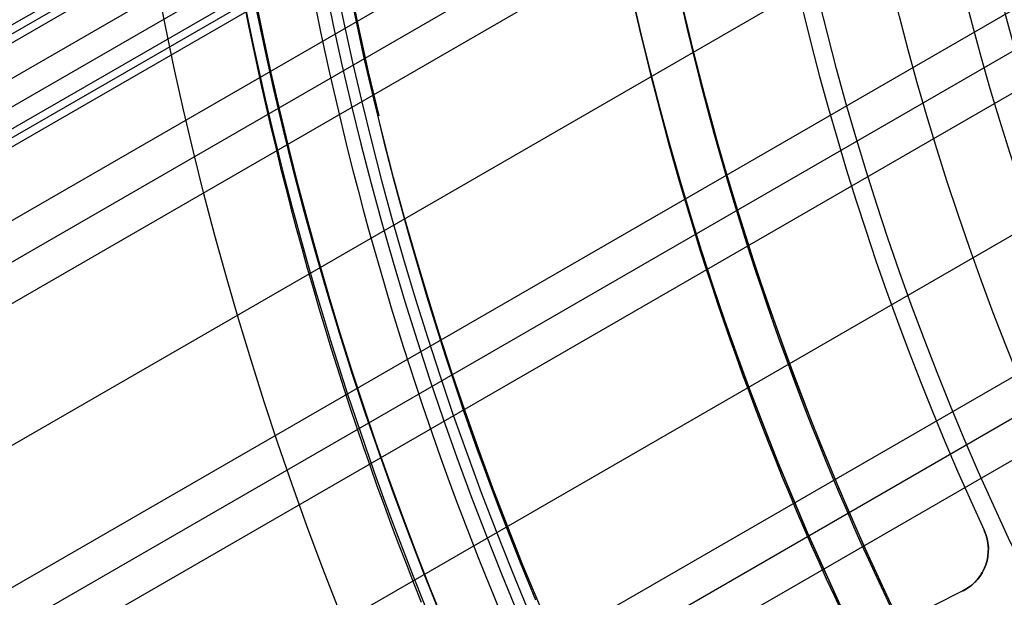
# Model space of a CAD drawing. Extents: x 19329 to 20306, y -2029 to -1182.
# Tile 6 of 66: x 19741 to 19762, y -1739 to -1727. Entities that reach past the tile are written whole.
import ezdxf

# ---------------------------------------------------------------- set-up
doc = ezdxf.new("R2010")
doc.units = 0
doc.layers.get('0').update_dxf_attribs({"linetype": 'CONTINUOUS'})
doc.layers.add('COLOR', color=7, linetype='CONTINUOUS')

msp = doc.modelspace()

# ---------------------------------------------------------------- linework, layer by layer
for p, q in [((19762.03128856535, -1714.449607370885, 72.24526166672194), (19346.02014300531, -1954.633750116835, 72.24526232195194)), ((19346.10449962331, -1954.779860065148, 72.97603956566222), (19762.11564465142, -1714.595713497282, 72.97603956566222)), ((19346.1888563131, -1954.925970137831, 73.70681743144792), (19762.20000259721, -1714.741822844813, 73.70681743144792)), ((19761.90489809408, -1715.683781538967, 70.20413142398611), (19346.52296026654, -1955.504655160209, 70.20413142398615)), ((19346.78851688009, -1955.964612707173, 74.45623641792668), (19762.35765506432, -1716.035658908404, 74.45623641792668)), ((19346.99451307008, -1956.321408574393, 71.79536021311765), (19762.1432056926, -1716.635223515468, 71.79535567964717)), ((19762.2275560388, -1716.781312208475, 72.52613559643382), (19347.07886947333, -1956.467518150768, 72.52613559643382)), ((19347.16322637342, -1956.613628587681, 73.25691528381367), (19762.3119174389, -1716.927420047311, 73.25691528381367)), ((19347.85267918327, -1957.80779588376, 69.83379816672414), (19762.180950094, -1718.595257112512, 69.83379817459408)), ((19762.26389603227, -1719.44413323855, 69.41085468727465), (19348.24098980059, -1958.480369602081, 69.41085468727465)), ((19348.6293004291, -1959.152943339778, 68.98791119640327), (19762.36092717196, -1720.284877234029, 68.98791120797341)), ((19762.86475316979, -1723.0648474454, 68.61757794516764), (19349.95901932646, -1961.456084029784, 68.61757794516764)), ((19351.28873823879, -1963.75922474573, 68.24724468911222), (19763.49768125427, -1725.770280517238, 68.24724469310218)), ((19763.69020919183, -1726.555889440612, 67.82430120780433), (19351.67704885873, -1964.431798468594, 67.82430120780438)), ((19352.06535948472, -1965.10437220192, 67.4013577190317), (19763.89509010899, -1727.334366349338, 67.40135772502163)), ((19764.72764144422, -1729.924546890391, 67.03102446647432), (19353.39507838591, -1967.407512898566, 67.03102446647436)), ((19354.72479729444, -1969.71065360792, 66.66069121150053), (19765.67689361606, -1732.447350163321, 66.66069121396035)), ((19765.96805644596, -1733.176012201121, 66.23774772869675), (19355.11310791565, -1970.383227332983, 66.23774772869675)), ((19355.50141854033, -1971.055801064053, 65.81480424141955), (19766.27070152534, -1733.898044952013, 65.8148042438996))]:
    msp.add_line(p, q)
at = {"extrusion": (0.112475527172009, -0.1948133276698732, 0.974370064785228)}
msp.add_lwpolyline([(16271.95022872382, -11021.71690810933), (16271.42915910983, -11022.02169929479), (16270.91003944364, -11022.33134958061), (16270.39293299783, -11022.64584116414), (16269.87790287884, -11022.96515510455), (16269.36501200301, -11023.28927132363), (16268.85432307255, -11023.61816860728), (16268.34589855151, -11023.95182460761), (16267.83980064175, -11024.29021584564), (16267.33609125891, -11024.63331771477), (16266.83483200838, -11024.98110448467), (16266.33608416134, -11025.33354930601), (16265.83990863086, -11025.69062421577), (16265.34636594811, -11026.05230014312), (16264.85551623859, -11026.41854691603), (16264.3674191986, -11026.78933326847), (16263.88213407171, -11027.16462684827), (16263.39971962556, -11027.5443942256), (16262.92023412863, -11027.92860090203), (16262.44373532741, -11028.31721132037), (16261.97028042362, -11028.71018887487), (16261.49992605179, -11029.10749592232), (16261.03272825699, -11029.50909379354), (16260.5687424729, -11029.91494280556), (16260.10802350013, -11030.32500227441), (16259.65062548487, -11030.73923052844), (16259.1966018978, -11031.15758492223), (16258.74600551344, -11031.58002185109), (16258.29888838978, -11032.00649676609), (16257.8553018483, -11032.43696418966), (16257.41529645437, -11032.87137773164), (16256.9789219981, -11033.30969010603), (16256.54622747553, -11033.75185314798), (16256.11726107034, -11034.19781783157), (16255.69207013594, -11034.64753428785), (16255.27070117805, -11035.10095182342), (16254.85319983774, -11035.55801893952), (16254.43961087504, -11036.01868335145), (16254.0299781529, -11036.48289200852), (16253.6243446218, -11036.9505911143), (16253.22275230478, -11037.42172614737), (16252.82524228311, -11037.89624188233), (16252.43185468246, -11038.37408241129), (16252.04262865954, -11038.85519116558), (16251.65760238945, -11039.33951093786), (16251.2768130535, -11039.82698390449), (16250.90029682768, -11040.31755164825), (16250.52808887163, -11040.81115518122), (16250.1602233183, -11041.30773496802), (16249.79673326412, -11041.80723094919), (16249.43765075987, -11042.30958256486), (16249.0830068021, -11042.81472877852), (16248.73283132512, -11043.32260810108), (16248.38715319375, -11043.83315861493), (16248.04600019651, -11044.34631799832), (16247.70939903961, -11044.86202354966), (16247.37737534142, -11045.38021221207), (16247.04995362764, -11045.90082059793), (16246.72715732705, -11046.42378501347), (16246.40900876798, -11046.94904148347), (16246.09552917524, -11047.47652577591), (16245.78673866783, -11048.00617342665), (16245.48265625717, -11048.53791976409), (16245.18329984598, -11049.07169993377), (16244.88868622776, -11049.60744892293), (16244.59883108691, -11050.14510158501), (16244.31374899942, -11050.68459266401), (16244.03345343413, -11051.22585681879), (16243.75795675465, -11051.76882864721), (16243.4872702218, -11052.31344271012), (16243.22140399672, -11052.85963355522), (16242.96036714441, -11053.40733574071), (16242.70416763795, -11053.95648385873), (16242.45281236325, -11054.50701255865), (16242.20630712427, -11055.05885657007), (16241.96465664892, -11055.61195072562), (16241.72786459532, -11056.16622998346), (16241.49593355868, -11056.72162944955), (16241.26886507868, -11057.27808439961), (16241.04665964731, -11057.83553030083), (16240.8293167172, -11058.39390283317), (16240.61683471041, -11058.95313791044), (16240.40921102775, -11059.51317170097), (16240.20644205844, -11060.07394064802), (16240.00852319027, -11060.63538148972), (16239.81544882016, -11061.19743127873), (16239.62721236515, -11061.76002740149), (16239.44380627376, -11062.32310759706), (16239.26522203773, -11062.88660997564), (16239.09145020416, -11063.45047303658), (16238.92248038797, -11064.0146356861), (16238.75830128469, -11064.57903725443), (16238.59890068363, -11065.14361751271), (16238.44426548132, -11065.70831668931), (16238.29438169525, -11066.27307548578), (16238.1492344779, -11066.83783509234), (16238.00880813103, -11067.40253720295), (16237.87308612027, -11067.96712402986), (16237.74205108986, -11068.53153831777), (16237.61568487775, -11069.09572335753), (16237.49396853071, -11069.6596229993), (16237.3768823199, -11070.22318166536), (16237.26440575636, -11070.78634436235), (16237.15651760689, -11071.3490566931), (16237.05319590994, -11071.91126486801), (16236.95441799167, -11072.4729157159), (16236.86016048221, -11073.03395669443), (16236.77039933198, -11073.59433590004), (16236.68510982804, -11074.15400207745), (16236.60426661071, -11074.71290462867), (16236.52784369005, -11075.27099362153), (16236.45581446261, -11075.82821979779), (16236.38815172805, -11076.38453458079), (16236.32482770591, -11076.93989008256), (16236.26581405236, -11077.49423911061), (16236.21108187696, -11078.04753517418), (16236.16060175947, -11078.59973249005), (16236.11434376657, -11079.150785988), (16236.07227746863, -11079.70065131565), (16236.03437195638, -11080.24928484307), (16236.00059585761, -11080.79664366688), (16235.97091735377, -11081.34268561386), (16235.9453041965, -11081.88736924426), (16235.92372372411, -11082.43065385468), (16235.90614287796, -11082.97249948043), (16235.89252821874, -11083.51286689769), (16235.88284594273, -11084.05171762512), (16235.87706189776, -11084.58901392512), (16235.8751415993, -11085.12471880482)], dxfattribs=at)
at = {"extrusion": (0.1124755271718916, -0.1948133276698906, 0.974370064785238)}
msp.add_lwpolyline([(16233.57514160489, -11085.12471879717), (16233.5769343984, -11084.5987802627), (16233.58233334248, -11084.07135407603), (16233.59136908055, -11083.54247303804), (16233.6040719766, -11083.01217057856), (16233.62047210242, -11082.48048075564), (16233.64059922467, -11081.94743825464), (16233.66448279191, -11081.41307838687), (16233.69215192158, -11080.87743708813), (16233.72363538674, -11080.34055091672), (16233.75896160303, -11079.80245705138), (16233.79815861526, -11079.26319328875), (16233.84125408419, -11078.72279804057), (16233.88827527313, -11078.18131033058), (16233.93924903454, -11077.6387697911), (16233.99420179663, -11077.0952166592), (16234.05315954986, -11076.55069177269), (16234.11614783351, -11076.0052365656), (16234.18319172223, -11075.45889306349), (16234.25431581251, -11074.91170387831), (16234.32954420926, -11074.36371220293), (16234.40890051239, -11073.81496180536), (16234.49240780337, -11073.26549702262), (16234.58008863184, -11072.71536275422), (16234.67196500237, -11072.16460445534), (16234.76805836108, -11071.61326812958), (16234.86838958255, -11071.06140032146), (16234.97297895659, -11070.50904810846), (16235.08184617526, -11069.9562590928), (16235.19501031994, -11069.40308139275), (16235.31248984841, -11068.8495636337), (16235.43430258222, -11068.29575493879), (16235.560465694, -11067.74170491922), (16235.69099569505, -11067.18746366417), (16235.82590842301, -11066.63308173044), (16235.96521902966, -11066.07861013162), (16236.10894196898, -11065.52410032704), (16236.25709098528, -11064.96960421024), (16236.40967910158, -11064.41517409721), (16236.56671860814, -11063.86086271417), (16236.7282210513, -11063.30672318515), (16236.8941972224, -11062.75280901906), (16237.06465714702, -11062.1991740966), (16237.23961007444, -11061.64587265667), (16237.41906446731, -11061.09295928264), (16237.60302799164, -11060.5404888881), (16237.79150750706, -11059.98851670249), (16237.98450905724, -11059.43709825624), (16238.18203786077, -11058.88628936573), (16238.38409830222, -11058.33614611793), (16238.59069392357, -11057.78672485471), (16238.80182741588, -11057.23808215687), (16239.01750061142, -11056.69027482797), (16239.237714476, -11056.14335987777), (16239.46246910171, -11055.59739450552), (16239.69176370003, -11055.05243608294), (16239.92559659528, -11054.50854213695), (16240.16396521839, -11053.9657703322), (16240.40686610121, -11053.42417845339), (16240.65429487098, -11052.88382438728), (16240.90624624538, -11052.3447661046), (16241.16271402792, -11051.80706164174), (16241.42369110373, -11051.27076908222), (16241.68916943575, -11050.735946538), (16241.95914006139, -11050.20265213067), (16242.2335930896, -11049.67094397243), (16242.51251769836, -11049.14088014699), (16242.79590213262, -11048.61251869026), (16243.0837337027, -11048.08591757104), (16243.37599878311, -11047.56113467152), (16243.67268281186, -11047.03822776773), (16243.9737702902, -11046.51725450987), (16244.27924478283, -11045.99827240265), (16244.5890889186, -11045.48133878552), (16244.90328439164, -11044.96651081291), (16245.22181196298, -11044.45384543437), (16245.54465146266, -11043.94339937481), (16245.87178179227, -11043.43522911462), (16246.20318092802, -11042.92939086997), (16246.53882592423, -11042.42594057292), (16246.87869291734, -11041.92493385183), (16247.2227571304, -11041.42642601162), (16247.57099287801, -11040.93047201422), (16247.92337357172, -11040.43712645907), (16248.27987172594, -11039.94644356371), (16248.64045896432, -11039.45847714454), (16249.0051060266, -11038.97328059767), (16249.37378277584, -11038.49090687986), (16249.7464582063, -11038.01140848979), (16250.12310045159, -11037.53483744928), (16250.50367679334, -11037.06124528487), (16250.88815367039, -11036.59068300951), (16251.27649668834, -11036.12320110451), (16251.66867062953, -11035.65884950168), (16252.06463946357, -11035.19767756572), (16252.46436635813, -11034.73973407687), (16252.86781369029, -11034.28506721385), (16253.27494305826, -11033.83372453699), (16253.68571529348, -11033.38575297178), (16254.10009047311, -11032.94119879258), (16254.51802793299, -11032.50010760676), (16254.93948628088, -11032.0625243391), (16255.36442341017, -11031.62849321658), (16255.79279651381, -11031.1980577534), (16256.2245620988, -11030.77126073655), (16256.65967600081, -11030.34814421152), (16257.09809339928, -11029.92874946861), (16257.53976883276, -11029.51311702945), (16257.98465621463, -11029.10128663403), (16258.43270884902, -11028.69329722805), (16258.88387944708, -11028.28918695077), (16259.33812014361, -11027.88899312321), (16259.79538251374, -11027.49275223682), (16260.25561759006, -11027.10049994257), (16260.71877587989, -11026.71227104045), (16261.1848073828, -11026.32809946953), (16261.65366160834, -11025.94801829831), (16262.12528759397, -11025.57205971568), (16262.59963392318, -11025.20025502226), (16263.07664874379, -11024.83263462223), (16263.55627978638, -11024.46922801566), (16264.0384743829, -11024.11006379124), (16264.5231794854, -11023.75516961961), (16265.01034168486, -11023.40457224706), (16265.49990723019, -11023.0582974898), (16265.99182204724, -11022.71637022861), (16266.48603175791, -11022.37881440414), (16266.98248169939, -11022.04565301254), (16267.48111694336, -11021.71690810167)], dxfattribs=at)
at = {"extrusion": (0.1124755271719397, -0.194813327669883, 0.974370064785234)}
msp.add_lwpolyline([(16235.87514160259, -11083.84582885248), (16235.87694081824, -11083.32728793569), (16235.88235946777, -11082.807254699), (16235.89142884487, -11082.28576266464), (16235.90417995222, -11081.76284600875), (16235.92064348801, -11081.23853956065), (16235.94084983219, -11080.71287880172), (16235.96482903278, -11080.1858998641), (16235.99261079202, -11079.65763952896), (16236.02422445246, -11079.1281352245), (16236.05969898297, -11078.5974250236), (16236.0990629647, -11078.06554764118), (16236.142344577, -11077.5325424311), (16236.18957158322, -11076.99844938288), (16236.24077131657, -11076.46330911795), (16236.2959706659, -11075.92716288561), (16236.35519606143, -11075.39005255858), (16236.41847346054, -11074.85202062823), (16236.48582833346, -11074.31311019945), (16236.55728564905, -11073.77336498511), (16236.63286986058, -11073.23282930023), (16236.71260489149, -11072.69154805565), (16236.79651412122, -11072.14956675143), (16236.88462037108, -11071.60693146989), (16236.97694589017, -11071.06368886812), (16237.07351234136, -11070.51988617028), (16237.17434078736, -11069.97557115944), (16237.27945167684, -11069.430792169), (16237.38886483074, -11068.8855980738), (16237.50259942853, -11068.3400382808), (16237.62067399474, -11067.79416271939), (16237.74310638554, -11067.2480218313), (16237.86991377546, -11066.70166656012), (16238.00111264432, -11066.15514834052), (16238.13671876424, -11065.60851908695), (16238.27674718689, -11065.06183118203), (16238.42121223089, -11064.51513746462), (16238.57012746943, -11063.96849121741), (16238.72350571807, -11063.42194615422), (16238.88135902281, -11062.87555640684), (16239.04369864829, -11062.32937651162), (16239.21053506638, -11061.78346139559), (16239.38187794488, -11061.23786636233), (16239.55773613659, -11060.69264707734), (16239.73811766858, -11060.14785955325), (16239.9230297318, -11059.60356013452), (16240.11247867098, -11059.05980548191), (16240.3064699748, -11058.51665255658), (16240.50500826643, -11057.97415860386), (16240.70809729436, -11057.43238113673), (16240.91573992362, -11056.89137791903), (16241.1279381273, -11056.35120694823), (16241.34469297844, -11055.81192643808), (16241.56600464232, -11055.27359480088), (16241.79187236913, -11054.73627062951), (16242.02229448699, -11054.20001267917), (16242.25726839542, -11053.6648798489), (16242.49679055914, -11053.13093116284), (16242.74085650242, -11052.59822575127), (16242.9894608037, -11052.06682283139), (16243.24259709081, -11051.53678168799), (16243.50025803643, -11051.00816165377), (16243.76243535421, -11050.48102208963), (16244.02911979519, -11049.95542236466), (16244.30030114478, -11049.43142183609), (16244.57596822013, -11048.90907982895), (16244.85610886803, -11048.38845561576), (16245.14070996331, -11047.86960839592), (16245.42975740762, -11047.35259727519), (16245.72323612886, -11046.83748124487), (16246.02113008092, -11046.32431916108), (16246.32342224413, -11045.81316972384), (16246.63009462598, -11045.30409145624), (16246.94112826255, -11044.79714268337), (16247.25650322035, -11044.29238151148), (16247.57619859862, -11043.78986580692), (16247.90019253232, -11043.28965317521), (16248.22846219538, -11042.79180094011), (16248.56098380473, -11042.29636612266), (16248.8977326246, -11041.80340542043), (16249.23868297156, -11041.31297518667), (16249.58380821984, -11040.82513140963), (16249.93308080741, -11040.33992969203), (16250.28647224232, -11039.85742523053), (16250.64395310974, -11039.37767279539), (16251.00549307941, -11038.90072671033), (16251.37106091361, -11038.42664083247), (16251.74062447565, -11037.95546853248), (16252.11415073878, -11037.48726267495), (16252.4916057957, -11037.02207559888), (16252.87295486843, -11036.55995909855), (16253.25816231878, -11036.10096440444), (16253.64719165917, -11035.64514216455), (16254.040005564, -11035.19254242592), (16254.43656588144, -11034.74321461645), (16254.83683364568, -11034.29720752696), (16255.24076908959, -11033.85456929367), (16255.64833165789, -11033.41534738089), (16256.05948002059, -11032.97958856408), (16256.47417208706, -11032.54733891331), (16256.89236502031, -11032.118643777), (16257.31401525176, -11031.69354776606), (16257.73907849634, -11031.27209473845), (16258.16750976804, -11030.85432778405), (16258.59926339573, -11030.44028921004), (16259.0342930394, -11030.03002052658), (16259.47255170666, -11029.62356243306), (16259.91399176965, -11029.22095480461), (16260.35856498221, -11028.82223667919), (16260.80622249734, -11028.42744624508), (16261.25691488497, -11028.03662082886), (16261.71059215, -11027.64979688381), (16262.16720375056, -11027.26700997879), (16262.62669861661, -11026.88829478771), (16263.08902516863, -11026.51368507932), (16263.55413133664, -11026.14321370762), (16264.02196457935, -11025.77691260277), (16264.49247190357, -11025.41481276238), (16264.96559988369, -11025.05694424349), (16265.44129468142, -11024.70333615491), (16265.91950206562, -11024.3540166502), (16266.40016743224, -11024.00901292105), (16266.88323582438, -11023.66835119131), (16267.36865195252, -11023.3320567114), (16267.85636021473, -11023.00015375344), (16268.34630471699, -11022.67266560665), (16268.83842929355, -11022.34961457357), (16269.33267752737, -11022.03102196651), (16269.82899277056, -11021.71690810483)], dxfattribs=at)
at = {"extrusion": (0.11247552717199, -0.1948133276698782, 0.9743700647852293)}
msp.add_lwpolyline([(16265.5891828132, -11021.71690810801), (16265.11376798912, -11022.05202577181), (16264.64060452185, -11022.39121705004), (16264.16974156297, -11022.7344585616), (16263.70122796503, -11023.08172610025), (16263.23511226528, -11023.43299463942), (16262.77144266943, -11023.78823833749), (16262.3102670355, -11024.14743054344), (16261.85163285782, -11024.51054380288), (16261.3955872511, -11024.87754986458), (16260.94217693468, -11025.24841968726), (16260.49144821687, -11025.62312344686), (16260.04344697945, -11026.00163054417), (16259.59821866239, -11026.38390961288), (16259.15580824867, -11026.76992852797), (16258.71626024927, -11027.15965441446), (16258.27961868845, -11027.55305365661), (16257.84592708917, -11027.95009190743), (16257.41522845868, -11028.35073409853), (16256.98756527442, -11028.75494445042), (16256.5629794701, -11029.16268648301), (16256.14151242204, -11029.57392302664), (16255.72320493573, -11029.98861623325), (16255.30809723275, -11030.40672758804), (16254.89622893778, -11030.82821792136), (16254.4876390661, -11031.25304742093), (16254.08236601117, -11031.68117564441), (16253.68044753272, -11032.11256153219), (16253.28192074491, -11032.54716342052), (16252.88682210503, -11032.98493905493), (16252.49518740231, -11033.42584560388), (16252.10705174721, -11033.86983967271), (16251.72244956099, -11034.31687731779), (16251.34141456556, -11034.76691406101), (16250.96397977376, -11035.21990490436), (16250.59017747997, -11035.67580434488), (16250.22003925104, -11036.13456638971), (16249.85359591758, -11036.59614457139), (16249.49087756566, -11037.0604919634), (16249.13191352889, -11037.52756119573), (16248.77673238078, -11037.9973044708), (16248.4253619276, -11038.46967357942), (16248.07782920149, -11038.94461991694), (16247.73416045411, -11039.42209449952), (16247.39438115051, -11039.90204798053), (16247.05851596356, -11040.38443066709), (16246.72658876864, -11040.86919253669), (16246.39862263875, -11041.35628325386), (16246.07463984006, -11041.84565218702), (16245.75466182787, -11042.33724842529), (16245.43870924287, -11042.83102079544), (16245.12680190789, -11043.32691787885), (16244.81895882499, -11043.82488802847), (16244.51519817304, -11044.32487938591), (16244.21553730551, -11044.8268398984), (16243.91999274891, -11045.33071733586), (16243.62858020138, -11045.83645930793), (16243.34131453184, -11046.34401328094), (16243.05820977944, -11046.85332659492), (16242.77927915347, -11047.36434648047), (16242.50453503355, -11047.87702007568), (16242.23398897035, -11048.39129444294), (16241.96765168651, -11048.90711658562), (16241.70553307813, -11049.42443346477), (16241.44764221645, -11049.94319201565), (16241.19398735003, -11050.46333916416), (16240.94457590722, -11050.98482184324), (16240.69941449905, -11051.50758700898), (16240.45850892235, -11052.03158165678), (16240.22186416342, -11052.55675283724), (16239.98948440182, -11053.08304767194), (16239.76137301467, -11053.61041336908), (16239.53753258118, -11054.13879723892), (16239.31796488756, -11054.66814670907), (16239.10267093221, -11055.19840933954), (16238.89165093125, -11055.72953283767), (16238.68490432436, -11056.26146507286), (16238.48242978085, -11056.79415409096), (16238.28422520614, -11057.32754812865), (16238.09028774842, -11057.86159562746), (16237.90061380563, -11058.39624524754), (16237.71519903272, -11058.93144588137), (16237.53403834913, -11059.467146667), (16237.35712594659, -11060.00329700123), (16237.18445529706, -11060.53984655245), (16237.01601916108, -11061.07674527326), (16236.85180959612, -11061.61394341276), (16236.69181796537, -11062.1513915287), (16236.53603494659, -11062.68904049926), (16236.38445054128, -11063.22684153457), (16236.23705408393, -11063.76474618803), (16236.09383425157, -11064.30270636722), (16235.95477907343, -11064.84067434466), (16235.8198759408, -11065.37860276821), (16235.68911161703, -11065.91644467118), (16235.56247224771, -11066.45415348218), (16235.439943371, -11066.99168303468), (16235.32150992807, -11067.52898757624), (16235.20715627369, -11068.06602177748), (16235.09686618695, -11068.60274074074), (16234.99062288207, -11069.13910000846), (16234.88840901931, -11069.67505557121), (16234.79020671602, -11070.21056387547), (16234.69599755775, -11070.74558183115), (16234.60576260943, -11071.28006681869), (16234.51948242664, -11071.81397669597), (16234.43713706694, -11072.3472698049), (16234.35870610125, -11072.87990497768), (16234.28416862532, -11073.41184154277), (16234.21350327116, -11073.94303933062), (16234.14668821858, -11074.47345867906), (16234.08370120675, -11075.00306043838), (16234.02451954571, -11075.53180597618), (16233.96912012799, -11076.05965718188), (16233.91747944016, -11076.58657647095), (16233.86957357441, -11077.11252678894), (16233.82537824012, -11077.63747161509), (16233.78486877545, -11078.16137496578), (16233.7480201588, -11078.68420139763), (16233.71480702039, -11079.2059160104), (16233.68520365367, -11079.72648444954), (16233.6591840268, -11080.24587290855), (16233.63672179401, -11080.76404813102), (16233.61779030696, -11081.28097741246), (16233.60236262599, -11081.79662860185), (16233.59041153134, -11082.31097010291), (16233.58190953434, -11082.82397087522), (16233.57682888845, -11083.335600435), (16233.57514160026, -11083.84582885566)], dxfattribs=at)
for points in [[(19745.96356280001, -1726.213129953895), (19746.05193606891, -1726.653608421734), (19746.14300500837, -1727.093529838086), (19746.23676934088, -1727.532877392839), (19746.33322878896, -1727.971634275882), (19746.43238307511, -1728.409783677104), (19746.53423192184, -1728.847308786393), (19746.63877505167, -1729.284192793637), (19746.74601218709, -1729.720418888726), (19746.85594305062, -1730.155970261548), (19746.96856736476, -1730.590830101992), (19747.08388485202, -1731.024981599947), (19747.20189523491, -1731.4584079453), (19747.32259823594, -1731.891092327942), (19747.44599357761, -1732.323017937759), (19747.57208098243, -1732.754167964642), (19747.70086017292, -1733.184525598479), (19747.83233087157, -1733.614074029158), (19747.9664928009, -1734.042796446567), (19748.10334568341, -1734.470676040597), (19748.24288924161, -1734.897696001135), (19748.38512319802, -1735.32383951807), (19748.53004727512, -1735.74908978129), (19748.67766119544, -1736.173429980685), (19748.82796468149, -1736.596843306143), (19748.98095745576, -1737.019312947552), (19749.13663924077, -1737.440822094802), (19749.29500975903, -1737.86135393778), (19749.45606873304, -1738.280891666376), (19749.61981588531, -1738.699418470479), (19749.78625093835, -1739.116917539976)], [(19748.30748555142, -1726.185799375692), (19748.3956909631, -1726.611888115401), (19748.4865070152, -1727.037421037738), (19748.57993343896, -1727.462381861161), (19748.67596996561, -1727.886754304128), (19748.77461632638, -1728.310522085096), (19748.87587225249, -1728.733668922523), (19748.9797374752, -1729.156178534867), (19749.08621172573, -1729.578034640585), (19749.19529473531, -1729.999220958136), (19749.30698623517, -1730.419721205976), (19749.42128595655, -1730.839519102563), (19749.53819363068, -1731.258598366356), (19749.65770898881, -1731.676942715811), (19749.77983176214, -1732.094535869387), (19749.90456168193, -1732.511361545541), (19750.0318984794, -1732.92740346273), (19750.16184188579, -1733.342645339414), (19750.29439163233, -1733.757070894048), (19750.42954745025, -1734.170663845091), (19750.56730907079, -1734.583407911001), (19750.70767622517, -1734.995286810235), (19750.85064864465, -1735.406284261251), (19750.99622606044, -1735.816383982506), (19751.14440820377, -1736.225569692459), (19751.29519480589, -1736.633825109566), (19751.44858559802, -1737.041133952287), (19751.60458031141, -1737.447479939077), (19751.76317867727, -1737.852846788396), (19751.92438042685, -1738.2572182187), (19752.08818529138, -1738.660577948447), (19752.25459300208, -1739.062909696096)], [(19754.37420158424, -1726.14901606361), (19754.46219738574, -1726.537857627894), (19754.55258451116, -1726.926145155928), (19754.64536271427, -1727.313863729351), (19754.74053174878, -1727.700998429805), (19754.83809136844, -1728.087534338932), (19754.93804132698, -1728.473456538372), (19755.04038137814, -1728.858750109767), (19755.14511127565, -1729.243400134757), (19755.25223077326, -1729.627391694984), (19755.36173962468, -1730.01070987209), (19755.47363758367, -1730.393339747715), (19755.58792440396, -1730.7752664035), (19755.70459983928, -1731.156474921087), (19755.82366364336, -1731.536950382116), (19755.94511556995, -1731.916677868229), (19756.06895537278, -1732.295642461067), (19756.19518280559, -1732.673829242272), (19756.3237976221, -1733.051223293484), (19756.45479957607, -1733.427809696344), (19756.58818842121, -1733.803573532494), (19756.72396391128, -1734.178499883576), (19756.8621258, -1734.552573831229), (19757.00267384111, -1734.925780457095), (19757.14560778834, -1735.298104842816), (19757.29092739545, -1735.669532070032), (19757.43863241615, -1736.040047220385), (19757.58872260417, -1736.409635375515), (19757.74119771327, -1736.778281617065), (19757.89605749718, -1737.145971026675), (19758.05330170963, -1737.512688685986), (19758.21293010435, -1737.87841967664), (19758.37494243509, -1738.243149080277), (19758.53933845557, -1738.606861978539), (19758.70611791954, -1738.969543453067), (19758.87528058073, -1739.331178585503)], [(19747.52103012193, -1726.348913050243), (19747.61023397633, -1726.77982490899), (19747.70207802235, -1727.21017465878), (19747.79656198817, -1727.639945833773), (19747.89368560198, -1728.069121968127), (19747.99344859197, -1728.497686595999), (19748.09585068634, -1728.925623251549), (19748.20089161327, -1729.352915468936), (19748.30857110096, -1729.779546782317), (19748.4188888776, -1730.20550072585), (19748.53184467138, -1730.630760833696), (19748.64743821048, -1731.055310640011), (19748.7656692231, -1731.479133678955), (19748.88653743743, -1731.902213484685), (19749.01004258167, -1732.324533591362), (19749.13618438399, -1732.746077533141), (19749.2649625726, -1733.166828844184), (19749.39637687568, -1733.586771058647), (19749.53042702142, -1734.005887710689), (19749.66711273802, -1734.424162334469), (19749.80643375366, -1734.841578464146), (19749.94838979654, -1735.258119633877), (19750.09298059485, -1735.673769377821), (19750.24020587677, -1736.088511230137), (19750.39006537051, -1736.502328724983), (19750.54255880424, -1736.915205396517), (19750.69768590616, -1737.327124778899), (19750.85544640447, -1737.738070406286), (19751.01584002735, -1738.148025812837), (19751.17886650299, -1738.556974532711), (19751.34452555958, -1738.964900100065), (19751.51281692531, -1739.371786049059)], [(19755.43639907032, -1726.31074982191), (19755.52539562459, -1726.693063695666), (19755.61674647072, -1727.07481736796), (19755.71045136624, -1727.455996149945), (19755.80651006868, -1727.836585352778), (19755.90492233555, -1728.216570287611), (19756.00568792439, -1728.5959362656), (19756.1088065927, -1728.974668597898), (19756.21427809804, -1729.35275259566), (19756.3221021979, -1729.730173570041), (19756.43227864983, -1730.106916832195), (19756.54480721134, -1730.482967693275), (19756.65968763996, -1730.858311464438), (19756.77691969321, -1731.232933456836), (19756.89650312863, -1731.606818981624), (19757.01843770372, -1731.979953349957), (19757.14272317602, -1732.352321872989), (19757.26935930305, -1732.723909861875), (19757.39834584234, -1733.094702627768), (19757.52968255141, -1733.464685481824), (19757.66336918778, -1733.833843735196), (19757.79940550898, -1734.202162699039), (19757.93779127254, -1734.569627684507), (19758.07852623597, -1734.936224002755), (19758.2216101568, -1735.301936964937), (19758.36704279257, -1735.666751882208), (19758.51482390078, -1736.030654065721), (19758.66495323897, -1736.393628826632), (19758.81743056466, -1736.755661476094), (19758.97225563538, -1737.116737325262), (19759.12942820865, -1737.47684168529), (19759.28894804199, -1737.835959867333), (19759.45081489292, -1738.194077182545), (19759.61502851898, -1738.55117894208), (19759.78158867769, -1738.907250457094), (19759.95049512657, -1739.262277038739)]]:
    msp.add_lwpolyline(points)
at = {"extrusion": (0, 0, -1)}
for centre, radius, start, end in [((-19817.78530688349, -1711.7758502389, -89.37470231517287), 70.9424557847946, 329.9999999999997, 149.9999999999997), ((-19817.78530688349, -1711.7758502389, -46.50000292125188), 70.9424557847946, 329.9999999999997, 149.9999999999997), ((-19817.78530688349, -1711.7758502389, -259.6250029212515), 65.00000000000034, 330.0000000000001, 150.0000000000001), ((-19817.78530688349, -1711.7758502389, -259.6250029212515), 64, 329.9999999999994, 149.9999999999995), ((-19817.78530688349, -1711.7758502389, -89.37470231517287), 70.94245578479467, 149.9999999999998, 329.9999999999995), ((-19817.78530688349, -1711.7758502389, -46.50000292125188), 70.94245578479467, 149.9999999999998, 329.9999999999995), ((-19817.78530688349, -1711.7758502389, -259.6250029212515), 65.00000000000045, 150.0000000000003, 329.9999999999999), ((-19817.78530688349, -1711.7758502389, -259.6250029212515), 64, 149.9999999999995, 329.9999999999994), ((-19765.58692237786, -1730.365596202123, -261.0844421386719), 3.000000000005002, 330.0000000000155, 59.99999999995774)]:
    msp.add_arc(centre, radius, start, end, dxfattribs=at)
for centre, radius, start, end in [((19817.78530688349, -1711.7758502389, 89.37470231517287), 73.2424557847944, 30.00000000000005, 210.0000000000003), ((19817.78530692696, -1711.775850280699, 88.63012703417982), 71.44457953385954, 30.00000004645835, 209.9999999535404), ((19817.78530688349, -1711.7758502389, 89.05580518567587), 71.21139006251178, 29.99999999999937, 209.9999999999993), ((19817.78530688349, -1711.7758502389, 67.93735261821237), 70.94245578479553, 93.83645893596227, 193.7167436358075), ((19817.78530688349, -1711.7758502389, 245.6831232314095), 65.00000000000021, 29.99999999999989, 209.9999999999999), ((19817.78530688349, -1711.7758502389, 245.6831232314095), 64.00000000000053, 29.99999999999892, 209.9999999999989), ((19817.78530688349, -1711.775850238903, 211.3914713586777), 58.01326896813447, 30.00000000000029, 209.9999999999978), ((19817.78530688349, -1711.775850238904, 212.0545527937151), 57.26209357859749, 30.00000000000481, 209.9999999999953), ((19817.78530688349, -1711.7758502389, 89.37470231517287), 73.2424557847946, 210.0000000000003, 30.00000000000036), ((19817.78530686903, -1711.775850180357, 88.63012703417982), 71.44457953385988, 210.0000000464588, 29.9999999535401), ((19817.78530688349, -1711.775850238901, 89.05580518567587), 71.21139006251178, 209.999999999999, 29.99999999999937), ((19817.78530688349, -1711.7758502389, 245.6831232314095), 64.99999999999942, 209.9999999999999, 29.99999999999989), ((19817.78530688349, -1711.7758502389, 245.6831232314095), 63.99999999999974, 210.0000000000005, 30.00000000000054)]:
    msp.add_arc(centre, radius, start, end)
at = {"extrusion": (0.1124756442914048, -0.1948133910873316, 0.9743700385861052)}
msp.add_arc((16306.81406696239, -11084.17780770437, 2626.224437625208), 56.00000007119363, 154.672583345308, 205.4263646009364, dxfattribs=at)
at = {"extrusion": (-0.1124755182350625, 0.1948133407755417, -0.9743700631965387)}
msp.add_arc((-16306.81832116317, -11084.17216113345, -2627.135986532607), 56.00000007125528, 334.5735870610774, 25.32742621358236, dxfattribs=at)
at = {"extrusion": (0.5000000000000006, -0.8660254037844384, 3.632277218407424e-16)}
msp.add_arc((16274.94665561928, 231.741243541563, 11391.33402533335), 33.12905823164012, 179.9999999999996, 255.7959760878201, dxfattribs=at)
at = {"extrusion": (0.4999999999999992, -0.8660254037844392, -7.771561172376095e-16)}
msp.add_arc((16274.94665561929, 231.7412435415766, 11391.33402533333), 32.12905823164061, 180.0000000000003, 255.5754665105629, dxfattribs=at)
at = {"layer": 'COLOR'}
for p, q in [((19761.95009401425, -1737.55722118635, 28.200000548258), (19761.95009401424, -1737.55722118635, 30.30000054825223)), ((19761.49025081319, -1738.870440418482, 30.30000054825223), (19752.99337648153, -1743.128775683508, 30.30000054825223)), ((19761.49025081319, -1738.870440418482, 27.78400240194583), (19752.99337648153, -1743.128775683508, 23.73347168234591)), ((19761.49025081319, -1738.870440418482, 30.30000054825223), (19761.49025081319, -1738.870440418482, 27.78400240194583))]:
    msp.add_line(p, q, dxfattribs=at)
msp.add_polyline3d([(19761.49025081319, -1738.870440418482, 27.78400240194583), (19761.51116711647, -1738.859611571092, 27.7940372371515), (19761.53173824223, -1738.848365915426, 27.80401655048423), (19761.55196449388, -1738.836703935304, 27.81394034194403), (19761.57184617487, -1738.824626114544, 27.82380861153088), (19761.59138358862, -1738.812132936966, 27.83362135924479), (19761.61057703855, -1738.799224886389, 27.84337858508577), (19761.62942682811, -1738.785902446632, 27.8530802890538), (19761.6479332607, -1738.772166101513, 27.8627264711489), (19761.66604587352, -1738.758072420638, 27.87228727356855), (19761.68374326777, -1738.74364585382, 27.88174990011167), (19761.70106934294, -1738.728838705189, 27.89113994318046), (19761.71806799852, -1738.713603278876, 27.9004829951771), (19761.73478313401, -1738.697891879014, 27.90980464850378), (19761.7512586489, -1738.681656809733, 27.91913049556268), (19761.76753844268, -1738.664850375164, 27.928486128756), (19761.78366641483, -1738.64742487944, 27.93789714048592), (19761.79949078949, -1738.629529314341, 27.94727763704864), (19761.81483076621, -1738.611344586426, 27.95652466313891), (19761.82968670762, -1738.592870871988, 27.96563821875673), (19761.84405897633, -1738.574108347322, 27.9746183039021), (19761.85794793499, -1738.555057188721, 27.98346491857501), (19761.87135394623, -1738.535717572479, 27.99217806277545), (19761.88427737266, -1738.51608967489, 28.00075773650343), (19761.89671857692, -1738.496173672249, 28.00920393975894), (19761.90867792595, -1738.475969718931, 28.01751667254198), (19761.92015580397, -1738.455477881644, 28.02569593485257), (19761.9311525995, -1738.434698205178, 28.03374172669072), (19761.94166870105, -1738.413630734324, 28.04165404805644), (19761.95165052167, -1738.392419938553, 28.049385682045), (19761.96111644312, -1738.371017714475, 28.05695236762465), (19761.97017480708, -1738.349135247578, 28.06444853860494), (19761.9789339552, -1738.326483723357, 28.07196862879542), (19761.98728388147, -1738.303304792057, 28.07942583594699), (19761.99504248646, -1738.280032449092, 28.08667040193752), (19762.00220997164, -1738.256666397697, 28.09370232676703), (19762.00878653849, -1738.233206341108, 28.10052161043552), (19762.01477238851, -1738.209651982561, 28.10712825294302), (19762.02016772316, -1738.186003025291, 28.11352225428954), (19762.02497274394, -1738.162259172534, 28.11970361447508), (19762.02918765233, -1738.138420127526, 28.12567233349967), (19762.03281510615, -1738.114562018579, 28.13141551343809), (19762.03585634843, -1738.090717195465, 28.1369276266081), (19762.03830945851, -1738.066819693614, 28.14221972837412), (19762.0401725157, -1738.042803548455, 28.1473028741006), (19762.04144359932, -1738.018602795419, 28.15218811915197), (19762.04212078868, -1737.994151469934, 28.15688651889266), (19762.04220216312, -1737.96938360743, 28.1614091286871), (19762.04168580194, -1737.944233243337, 28.16576700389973), (19762.04056354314, -1737.918944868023, 28.16991247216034), (19762.03882839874, -1737.893806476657, 28.17379049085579), (19762.03648020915, -1737.868817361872, 28.17740105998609), (19762.03351881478, -1737.8439768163, 28.18074417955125), (19762.02994405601, -1737.819284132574, 28.18381984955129), (19762.02575577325, -1737.794738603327, 28.18662806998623), (19762.0209538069, -1737.770339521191, 28.18916884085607), (19762.01553799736, -1737.746086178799, 28.19144216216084), (19762.00950818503, -1737.721977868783, 28.19344803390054), (19762.00286421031, -1737.698013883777, 28.1951864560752), (19761.9956059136, -1737.674193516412, 28.19665742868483), (19761.98773313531, -1737.650516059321, 28.19786095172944), (19761.97924571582, -1737.626980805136, 28.19879702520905), (19761.97014349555, -1737.603587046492, 28.19946564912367), (19761.9604263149, -1737.580334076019, 28.19986682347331), (19761.95009401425, -1737.55722118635, 28.200000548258)], dxfattribs=at)
at = {"layer": 'COLOR', "extrusion": (0, 0, -1)}
for centre, radius, start, end in [((-19817.78531401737, -1711.775867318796, 10.54089386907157), 152.392098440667, 333.3815781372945, 153.3815781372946), ((-19817.78531401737, -1711.775867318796, -18.68835025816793), 83.81579491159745, 333.3815781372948, 153.3815781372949), ((-19817.78531401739, -1711.775867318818, -26.2000005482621), 61.09154780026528, 333.3815781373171, 153.3815781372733), ((-19817.78531401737, -1711.775867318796, 10.54089386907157), 152.3920984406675, 153.3815781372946, 333.3815781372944), ((-19817.79341637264, -1711.771824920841, -28.2000005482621), 59.50000000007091, 333.3815781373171, 153.3815781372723), ((-19817.79341637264, -1711.771824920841, -26.2000005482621), 59.50000000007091, 333.3815781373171, 153.3815781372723), ((-19817.79341637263, -1711.771824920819, -27.2000005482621), 59.50000000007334, 333.3815781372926, 153.3815781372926), ((-19817.78531401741, -1711.77586731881, -22.44590218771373), 75.0000000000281, 333.3815781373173, 63.38157813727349), ((-19817.78531401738, -1711.775867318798, -43.50000292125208), 74.99999999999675, 243.3815781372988, 63.38157813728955), ((-19817.78531401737, -1711.775867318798, -32.97295255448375), 75.00000000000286, 243.3815781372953, 63.38157813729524), ((-19817.78531401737, -1711.775867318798, -33.39918206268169), 73.00000000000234, 243.3815781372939, 63.38157813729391), ((-19817.78531401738, -1711.775867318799, -43.50000292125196), 72.99999999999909, 243.3815781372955, 63.38157813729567), ((-19817.78531401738, -1711.775867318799, -43.50000292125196), 72.99999999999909, 243.3815781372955, 63.38157813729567), ((-19817.78531401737, -1711.775867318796, -18.68835025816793), 83.81579491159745, 153.3815781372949, 333.3815781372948), ((-19817.78531401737, -1711.775867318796, -17.30945272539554), 81.95014076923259, 333.381578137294, 352.6180923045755), ((-19761.0422042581, -1737.976430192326, -30.30000054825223), 0.9999999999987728, 155.2153411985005, 243.3815781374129)]:
    msp.add_arc(centre, radius, start, end, dxfattribs=at)
at = {"layer": 'COLOR'}
for centre, radius, start, end in [((19817.78531401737, -1711.775867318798, -35.79999945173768), 153, 26.61842186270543, 206.618421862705), ((19817.78531401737, -1711.775867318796, -11.46081713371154), 152.9999999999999, 26.61842186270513, 206.6184218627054), ((19817.78531401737, -1711.775867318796, -23.63040829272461), 153.0000000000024, 26.61842186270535, 206.6184218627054), ((19817.78531401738, -1711.775867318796, -10.90949982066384), 152.8342956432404, 26.61842186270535, 206.6184218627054), ((19817.78531401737, -1711.775867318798, -35.79999945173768), 150, 26.61842186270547, 206.618421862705), ((19817.78531401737, -1711.775867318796, -11.46081713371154), 153, 206.6184218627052, 26.6184218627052), ((19817.78531401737, -1711.775867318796, -35.79999945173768), 153, 206.6184218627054, 26.61842186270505), ((19817.78531401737, -1711.775867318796, -23.63040829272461), 152.9999999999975, 206.6184218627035, 26.61842186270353), ((19817.78531401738, -1711.775867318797, -10.90949982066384), 152.8342956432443, 206.6184218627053, 26.61842186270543), ((19817.78531401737, -1711.775867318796, -35.79999945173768), 150, 206.6184218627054, 26.61842186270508), ((19817.78531401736, -1711.7758673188, 23.29836120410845), 72.9999999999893, 163.2050881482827, 205.0266806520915), ((19817.78531401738, -1711.775867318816, 30.30000054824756), 61.5000000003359, 163.4463378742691, 204.7846588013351), ((19817.78531401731, -1711.775867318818, 28.20000054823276), 61.50000000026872, 163.4463378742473, 204.7846588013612), ((19817.78531401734, -1711.775867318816, 29.25000054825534), 61.50000000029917, 163.4463378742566, 204.7846588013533), ((19761.0422042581, -1737.976430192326, 29.04200147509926), 0.9999999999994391, 296.6184218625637, 24.78465880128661)]:
    msp.add_arc(centre, radius, start, end, dxfattribs=at)

doc.saveas('drawing.dxf')
